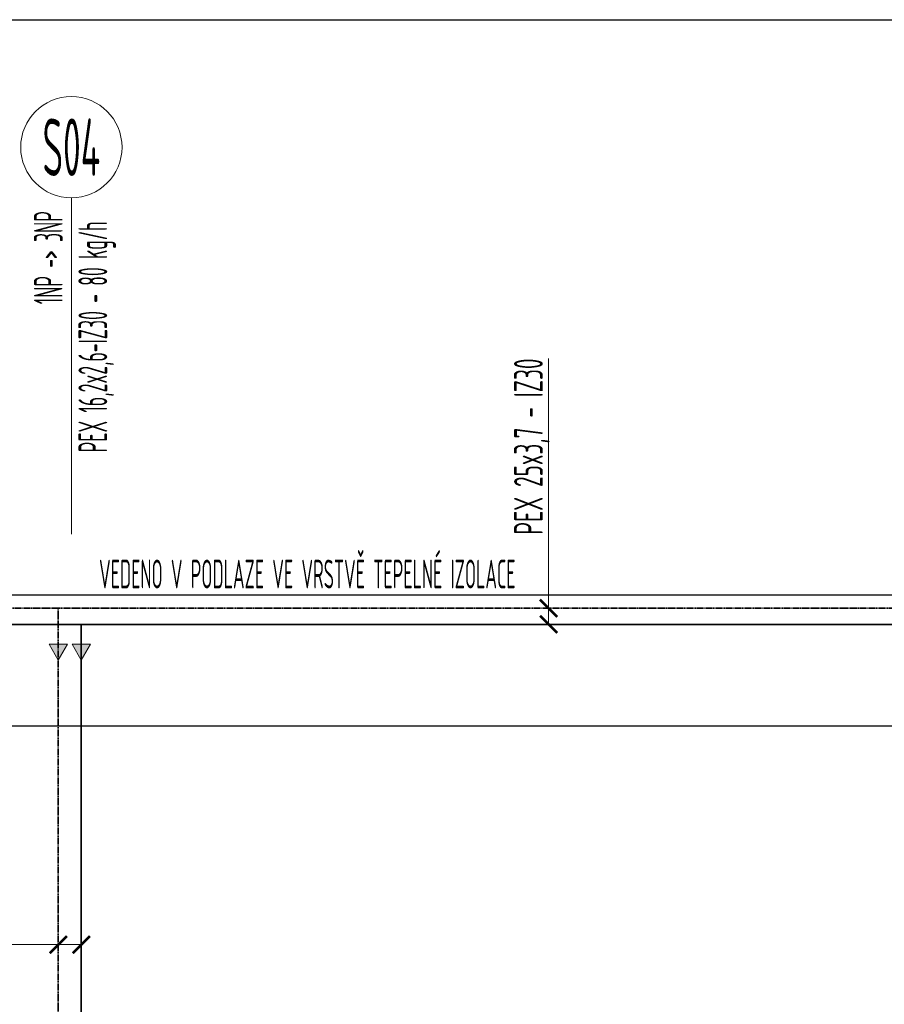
# Model space of a CAD drawing. Header units: millimetres. Extents: x 14365 to 105143, y -126377 to -22383.
# Tile 108 of 191: x 64723 to 68479, y -122097 to -117817. Entities that reach past the tile are written whole.
import ezdxf
from ezdxf.enums import TextEntityAlignment as Align

# ---------------------------------------------------------------- set-up
doc = ezdxf.new("R2010")
doc.units = ezdxf.units.MM
doc.linetypes.add('phl_thick', pattern=[0])
doc.linetypes.add('ČÁRKOVANÁ', pattern=[0.75, 0.5, -0.25])
for name, color, linetype, lineweight in [('JS_VYT_POPIS - OBECNĚ', 7, 'Continuous', 5), ('UT_KOTY - DIMENZE', 7, 'Continuous', 5), ('UT_POTRUBI - PŘÍVOD', 1, 'Continuous', 35), ('UT_POTRUBI - ZPÁTEČKA', 5, 'ČÁRKOVANÁ', 35), ('UT_SCHÉMA_PŘÍVOD', 10, 'Continuous', 35), ('VZT_50 POPIS - OBECNE', 7, 'Continuous', 5)]:
    doc.layers.add(name, color=color, linetype=linetype, lineweight=lineweight)
doc.styles.add('ISOCP 2.5', font='isocp.shx', dxfattribs={"width": 0.6, "height": 2.5})
doc.styles.add('VZT_POPIS', font='isocp.shx', dxfattribs={"width": 0.6, "height": 125})

# ---------------------------------------------------------------- blocks, each defined once
blk = doc.blocks.new('_ArchTick')
at = {"color": 0, "linetype": 'ByBlock', "const_width": 0.15}
blk.add_lwpolyline([(-0.5, -0.5), (0.5, 0.5)], dxfattribs=at)

msp = doc.modelspace()

# ---------------------------------------------------------------- hatches: boundary and pattern name
at = {"layer": 'VZT_50 POPIS - OBECNE', "linetype": 'phl_thick'}
h = msp.add_hatch(color=256, dxfattribs=at)
h.dxf.hatch_style = 1
h.paths.add_polyline_path([(64850.5, -120531.5), (64890.5, -120600.8), (64930.5, -120531.5)])
h = msp.add_hatch(color=256, dxfattribs=at)
h.dxf.hatch_style = 1
h.paths.add_polyline_path([(64950.5, -120531.5), (64990.5, -120600.8), (65030.5, -120531.5)])

# ---------------------------------------------------------------- linework, layer by layer
at = {"ltscale": 8}
for p, q in [((31841.3, -117817.2), (105085.1, -117817.2)), ((31841.3, -120317.2), (105085.1, -120317.2)), ((31841.3, -120887.2), (105085.1, -120887.2))]:
    msp.add_line(p, q, dxfattribs=at)
at = {"layer": 'JS_VYT_POPIS - OBECNĚ'}
for p, q in [((64947.4, -119740.4), (64947.4, -118591.5)), ((64947.4, -119890.4), (64947.4, -119740.4)), ((64947.4, -120053.7), (64947.4, -119890.4))]:
    msp.add_line(p, q, dxfattribs=at)
msp.add_circle((64947.4, -118371.5), 220, dxfattribs=at)
at = {"layer": 'UT_KOTY - DIMENZE'}
for points in [[(67020.3, -120091.1), (67020.3, -119289.8)], [(67020.3, -120375.9), (67020.3, -120091.1)], [(67020.3, -120445.6), (67020.3, -120091.1)], [(63871, -121837.6), (64736, -121837.6)], [(64890.5, -121837.6), (64736, -121837.6)], [(64990.5, -121837.6), (64736, -121837.6)]]:
    msp.add_lwpolyline(points, dxfattribs=at)
at = {"layer": 'UT_POTRUBI - PŘÍVOD', "ltscale": 8}
msp.add_line((52679.3, -120445.6), (75468.1, -120445.6), dxfattribs=at)
at = {"layer": 'UT_POTRUBI - ZPÁTEČKA', "linetype": 'ČÁRKOVANÁ', "ltscale": 8}
for p, q in [((62150.2, -120375.9), (64890.5, -120375.9)), ((64890.5, -120375.9), (70521.8, -120375.9)), ((64890.5, -120375.9), (64890.5, -125577.2))]:
    msp.add_line(p, q, dxfattribs=at)
at = {"layer": 'UT_SCHÉMA_PŘÍVOD'}
msp.add_line((64990.5, -120445.6), (64990.5, -125727.2), dxfattribs=at)
at = {"layer": 'VZT_50 POPIS - OBECNE', "linetype": 'phl_thick'}
for p, q in [((64850.5, -120531.5), (64890.5, -120600.8)), ((64930.5, -120531.5), (64850.5, -120531.5)), ((64890.5, -120600.8), (64930.5, -120531.5)), ((64950.5, -120531.5), (64990.5, -120600.8)), ((65030.5, -120531.5), (64950.5, -120531.5)), ((64990.5, -120600.8), (65030.5, -120531.5))]:
    msp.add_line(p, q, dxfattribs=at)

# ---------------------------------------------------------------- block references
at = {"layer": 'UT_KOTY - DIMENZE', "xscale": 75, "yscale": 75, "zscale": 75, "rotation": 270}
for p in [(67020.3, -120375.9), (67020.3, -120445.6)]:
    msp.add_blockref('_ArchTick', p, dxfattribs=at)
at = {"layer": 'UT_KOTY - DIMENZE', "xscale": 75, "yscale": 75, "zscale": 75}
for p in [(64890.5, -121837.6), (64990.5, -121837.6)]:
    msp.add_blockref('_ArchTick', p, dxfattribs=at)

# ---------------------------------------------------------------- texts
at = {"layer": 'JS_VYT_POPIS - OBECNĚ', "style": 'VZT_POPIS', "width": 0.5}
msp.add_text('S04', height=250, dxfattribs=at).set_placement((64947.4, -118371.5), align=Align.MIDDLE_CENTER)
for s, p in [('1NP -> 3NP', (64947.4, -119054)), ('PEX 16,2x2,6-IZ30 - 80 kg/h', (65140.6, -119698.1))]:
    msp.add_text(s, height=125, rotation=90, dxfattribs=at).set_placement(p, align=Align.BOTTOM_LEFT)
msp.add_text('VEDENO V PODLAZE VE VRSTVĚ TEPELNÉ IZOLACE', height=125, dxfattribs=at).set_placement((65067.8, -120326.8), align=Align.BOTTOM_LEFT)
at = {"layer": 'UT_KOTY - DIMENZE', "insert": (66870.3, -119289.8), "char_height": 125, "attachment_point": 3, "rotation": 90, "style": 'ISOCP 2.5'}
msp.add_mtext('PEX 25x3,7 - IZ30', dxfattribs=at)

doc.saveas('drawing.dxf')
